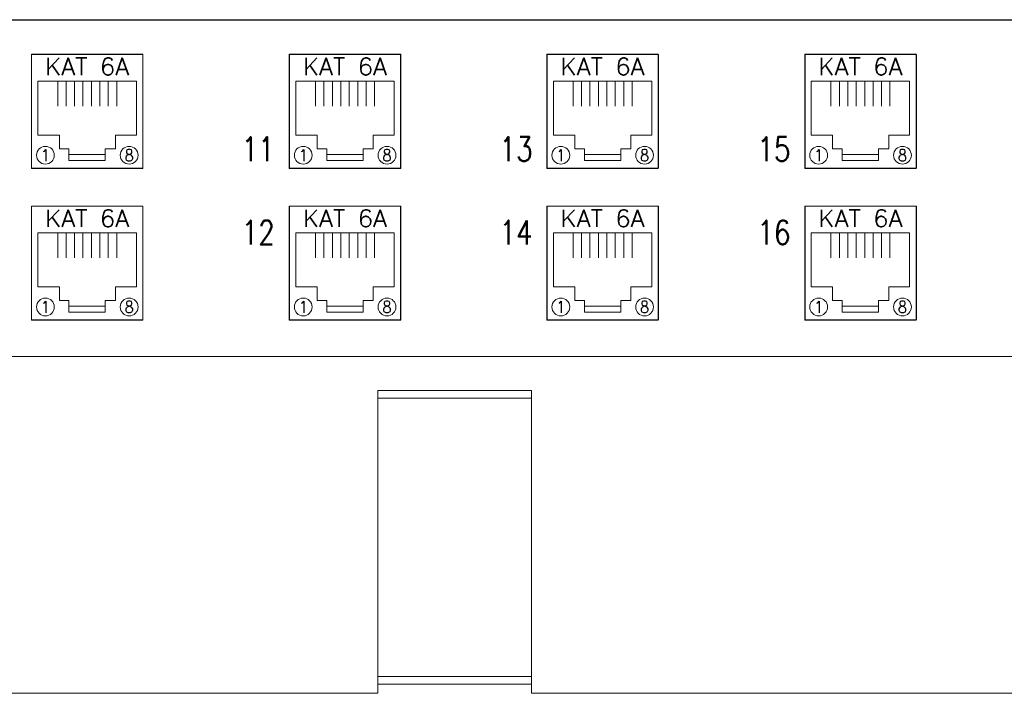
# Model space of a CAD drawing. Header units: millimetres. Extents: x 3585 to 3995, y 1397 to 1684.
# Tile 8 of 15: x 3783 to 3796, y 1534 to 1543. Entities that reach past the tile are written whole.
import ezdxf
from ezdxf.enums import TextEntityAlignment as Align

# ---------------------------------------------------------------- set-up
doc = ezdxf.new("R2010")
doc.units = ezdxf.units.MM
doc.linetypes.add('DASHED', pattern=[19.05, 12.7, -6.35])
doc.linetypes.add('HIDDENX2', pattern=[19.05, 12.7, -6.35])
for name, color, linetype, lineweight in [('EB_LAN', 6, 'Continuous', 9), ('EB_NPS', 5, 'Continuous', 5), ('MODULY', 7, 'Continuous', 5), ('NIEWID', 7, 'DASHED', 0), ('NR_PORT', 7, 'Continuous', 0), ('OBUDOWY', 7, 'Continuous', 0), ('PINY', 7, 'Continuous', 0), ('SZ_HU_CONSTR', 7, 'HIDDENX2', 0)]:
    doc.layers.add(name, color=color, linetype=linetype, lineweight=lineweight)
doc.styles.add('ROMANS', font='simplex.shx')

# ---------------------------------------------------------------- blocks, each defined once
blk = doc.blocks.new('szafa gpd')
at = {"layer": 'SZ_HU_CONSTR'}
for p, q in [((3813.109, 1543.173), (3765.109, 1543.173)), ((3813.109, 1538.733), (3765.109, 1538.733))]:
    blk.add_line(p, q, dxfattribs=at)
blk = doc.blocks.new('100-156')
at = {"layer": 'MODULY', "flags": 128}
blk.add_lwpolyline([(0, 0), (13.66, 0), (13.66, -14), (0, -14)], close=True, dxfattribs=at)
at = {"layer": 'MODULY'}
for points in [[(12.86, -9.9), (12.86, -3.3), (0.8, -3.3), (0.8, -9.9)], [(12.86, -9.9), (10.3, -9.9), (10.3, -11.57), (9.05, -11.57), (9.05, -13), (4.6, -13), (4.6, -11.57), (3.42, -11.57), (3.42, -9.9), (0.8, -9.9)]]:
    blk.add_lwpolyline(points, dxfattribs=at)
for centre in [(1.71, -12.37), (11.98, -12.37)]:
    blk.add_circle(centre, 1.09, dxfattribs=at)
at = {"layer": 'NIEWID'}
blk.add_lwpolyline([(4.6, -13), (9.05, -13), (9.05, -12.28), (4.6, -12.28)], close=True, dxfattribs=at)
at = {"layer": 'PINY'}
for p, q in [((3.22, -6.36), (3.22, -3.3)), ((4.25, -6.36), (4.25, -3.3)), ((5.28, -3.3), (5.28, -6.36)), ((6.32, -6.36), (6.32, -3.3)), ((7.35, -3.3), (7.35, -6.36)), ((8.38, -6.36), (8.38, -3.3)), ((9.42, -3.3), (9.42, -6.36)), ((10.45, -3.3), (10.45, -6.36))]:
    blk.add_line(p, q, dxfattribs=at)
at = {"layer": 'MODULY', "style": 'ROMANS'}
for s, height, width, p in [('KAT 6A', 2.1, 1.05, (6.83, -1.5)), ('1', 1.44, 0.9, (1.71, -12.37)), ('8', 1.44, 0.9, (11.98, -12.37))]:
    blk.add_text(s, height=height, dxfattribs=dict(at, width=width)).set_placement(p, align=Align.MIDDLE_CENTER)
blk = doc.blocks.new('Panel 1U kątowy')
at = {"layer": 'OBUDOWY'}
for p, q in [((184.22, -4.57), (198.88, -4.57)), ((184.22, -19.57), (184.22, -4.57)), ((198.88, -4.57), (198.88, -19.57)), ((218.22, -4.57), (232.88, -4.57)), ((218.22, -19.57), (218.22, -4.57)), ((232.88, -4.57), (232.88, -19.57)), ((252.22, -4.57), (266.88, -4.57)), ((252.22, -19.57), (252.22, -4.57)), ((266.88, -4.57), (266.88, -19.57)), ((286.22, -4.57), (300.88, -4.57)), ((286.22, -19.57), (286.22, -4.57)), ((300.88, -4.57), (300.88, -19.57)), ((198.88, -19.57), (184.22, -19.57)), ((232.88, -19.57), (218.22, -19.57)), ((266.88, -19.57), (252.22, -19.57)), ((300.88, -19.57), (286.22, -19.57)), ((184.22, -24.57), (198.88, -24.57)), ((184.22, -39.57), (184.22, -24.57)), ((198.88, -24.57), (198.88, -39.57)), ((218.22, -24.57), (232.88, -24.57)), ((218.22, -39.57), (218.22, -24.57)), ((232.88, -24.57), (232.88, -39.57)), ((252.22, -24.57), (266.88, -24.57)), ((252.22, -39.57), (252.22, -24.57)), ((266.88, -24.57), (266.88, -39.57)), ((286.22, -24.57), (300.88, -24.57)), ((286.22, -39.57), (286.22, -24.57)), ((300.88, -24.57), (300.88, -39.57)), ((198.88, -39.57), (184.22, -39.57)), ((232.88, -39.57), (218.22, -39.57)), ((266.88, -39.57), (252.22, -39.57)), ((300.88, -39.57), (286.22, -39.57)), ((17.94, -44.4), (462.06, -44.4))]:
    blk.add_line(p, q, dxfattribs=at)
at = {"style": 'ROMANS'}
blk.add_attdef('NAZWA_PANELU', text='', height=14, dxfattribs=at).set_placement((681.06, -21), align=Align.MIDDLE_LEFT)
blk.add_attdef('KAT', text='', height=5, dxfattribs=at).set_placement((462.06, -22.2), align=Align.MIDDLE)
blk.add_attdef('NR_KAT', (16.82, -42.94), '', height=4, dxfattribs=at)
at = {"layer": 'NR_PORT', "style": 'ROMANS', "width": 0.8}
for s, p in [('11', (214.1, -19.6)), ('13', (248.1, -19.6)), ('15', (282.1, -19.6)), ('12', (214.1, -30.6)), ('14', (248.1, -30.6)), ('16', (282.1, -30.6))]:
    blk.add_text(s, height=3.188, dxfattribs=at).set_placement(p, align=Align.BOTTOM_CENTER)
blk = doc.blocks.new('Organizer 1U')
at = {"layer": 'OBUDOWY', "color": 0}
for points in [[(480, 0), (0, 0), (0, -44.4), (40.33, -44.4), (40.33, -43.2), (60.57, -43.2), (60.57, -44.4), (135.1, -44.4), (135.1, -43.2), (155.35, -43.2), (155.35, -44.4), (229.88, -44.4), (229.88, -43.2), (250.12, -43.2), (250.12, -44.4), (324.65, -44.4), (324.65, -43.2), (344.9, -43.2), (344.9, -44.4), (419.43, -44.4), (419.43, -43.2), (439.67, -43.2), (439.67, -44.4), (480, -44.4)], [(250.12, -4.47), (229.88, -4.47), (229.88, -43.2), (250.12, -43.2)], [(250.12, -5.47), (229.88, -5.47), (229.88, -42.2), (250.12, -42.2)]]:
    blk.add_lwpolyline(points, close=True, dxfattribs=at)
at = {"color": 0, "style": 'ROMANS'}
blk.add_attdef('NAZWA_PANELU', text='', height=14, dxfattribs=at).set_placement((683.22, -22.2), align=Align.MIDDLE_LEFT)
blk = doc.blocks.new('ogranicznik przepi')
at = {"layer": 'OBUDOWY', "color": 0, "linetype": 'Continuous', "lineweight": -3}
blk.add_line((-90210611.8, -54810391.13), (-90210131.8, -54810391.13), dxfattribs=at)

msp = doc.modelspace()

# ---------------------------------------------------------------- block references
for name, p, xscale, yscale, zscale in [('Panel 1U kątowy', (3765.109, 1543.173), 0.1, 0.1, 0.1), ('100-156', (3783.529, 1542.717), 0.1075658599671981, 0.1075658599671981, 0.1075658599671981), ('100-156', (3786.929, 1542.717), 0.1075658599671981, 0.1075658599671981, 0.1075658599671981), ('100-156', (3790.325, 1542.717), 0.1075658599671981, 0.1075658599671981, 0.1075658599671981), ('100-156', (3793.725, 1542.717), 0.1075658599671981, 0.1075658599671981, 0.1075658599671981), ('100-156', (3783.529, 1540.717), 0.1075658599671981, 0.1075658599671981, 0.1075658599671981), ('100-156', (3786.929, 1540.717), 0.1075658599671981, 0.1075658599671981, 0.1075658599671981), ('100-156', (3790.325, 1540.717), 0.1075658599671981, 0.1075658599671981, 0.1075658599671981), ('100-156', (3793.725, 1540.717), 0.1075658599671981, 0.1075658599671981, 0.1075658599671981)]:
    msp.add_blockref(name, p, dxfattribs=dict(xscale=xscale, yscale=yscale, zscale=zscale))
at = {"color": 0, "xscale": 0.1, "yscale": 0.1, "zscale": 0.1}
msp.add_blockref('Organizer 1U', (3765.109, 1538.733), dxfattribs=at)
at = {"layer": 'EB_LAN'}
msp.add_blockref('szafa gpd', (0, 0), dxfattribs=at)
at = {"layer": 'EB_NPS', "color": 0, "linetype": 'Continuous', "lineweight": 50, "xscale": 0.1, "yscale": 0.1, "zscale": 0.1}
msp.add_blockref('ogranicznik przepi', (9024826.289, 5482582.286), dxfattribs=at)

doc.saveas('drawing.dxf')
